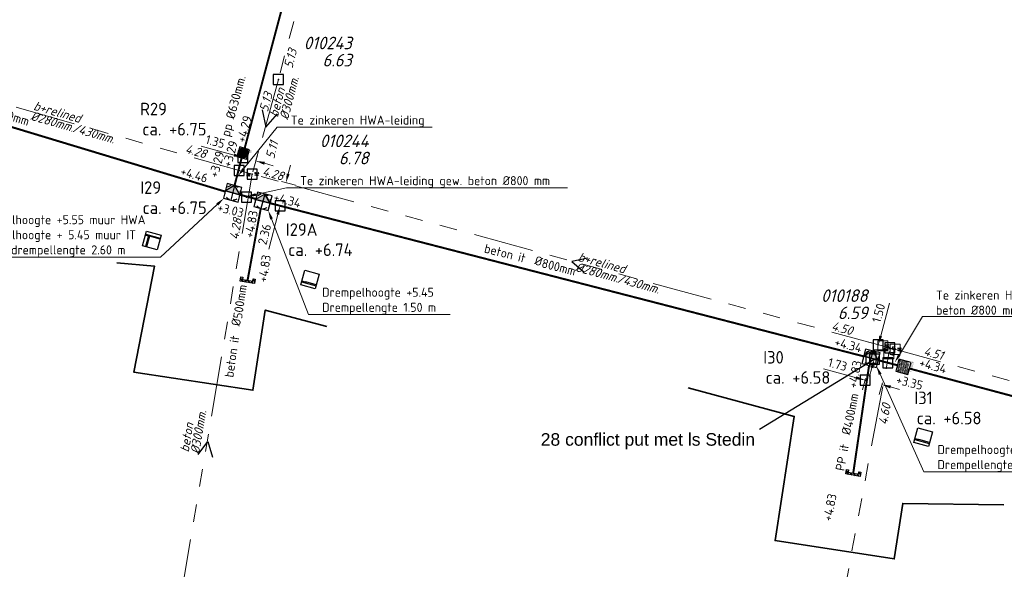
# Model space of a CAD drawing. Header units: metres. Extents: x 151924 to 154502, y 462248 to 463878.
# Tile 12 of 31: x 153355 to 153453, y 463528 to 463583. Entities that reach past the tile are written whole.
import ezdxf
from ezdxf import colors
from ezdxf.entities.mleader import LeaderData, LeaderLine
from ezdxf.enums import TextEntityAlignment as Align
from ezdxf.math import Vec2, Vec3

# ---------------------------------------------------------------- set-up
doc = ezdxf.new("R2010")
doc.units = ezdxf.units.M
doc.header["$PDMODE"] = 64
doc.header["$PDSIZE"] = 1
for name, pattern in [('HIDDENX2', [8, 4, -4]), ('RI-GWA-SO', [18.45, 6, -1.8, 1.75, -1.8, 1.75, -1.8, 1.75, -1.8]), ('RI-HWA_BETON-SO', [11.4, 9, -2.4]), ('RI-HWA_PP-SO', [18.45, 6, -1.8, 1.75, -1.8, 1.75, -1.8, 1.75, -1.8]), ('RI-ITR_BETON-SO', [11.4, 9, -2.4]), ('RI-ITR_PP-SO', [18.45, 6, -1.8, 1.75, -1.8, 1.75, -1.8, 1.75, -1.8])]:
    doc.linetypes.add(name, pattern=pattern)
doc.layers.get('0').update_dxf_attribs({"linetype": 'CONTINUOUS'})
for name, color, linetype, lineweight in [('B-OI-RI-GWA-MATERIAAL-T18', 11, 'CONTINUOUS', 18), ('B-OI-RI-GWA-PUTDEKSELHOOGTE-T25', 11, 'CONTINUOUS', 25), ('B-OI-RI-GWA_BOB-T18', 11, 'CONTINUOUS', 18), ('B-OI-RI-GWA_BOB-T18-INGEMETEN', 200, 'CONTINUOUS', 18), ('B-OI-RI-GWA_DIAMETER-HOOGTE-T18', 11, 'CONTINUOUS', 18), ('B-OI-RI-GWA_DIAMETER-T18', 11, 'CONTINUOUS', 18), ('B-OI-RI-GWA_PUTNUMMER-T25', 11, 'CONTINUOUS', 18), ('B-OI-RI-GWA_RIOOLPUT-S', 11, 'CONTINUOUS', 25), ('B-OI-RI-GWA_TRANSPORTLEIDING_BETON_300-G', 11, 'RI-GWA-SO', 18), ('B-OI-RI-GWA_TRANSPORTLEIDING_BETON_EI_300X450-G', 11, 'RI-GWA-SO', 18), ('B-OI-RI-M', 1, 'CONTINUOUS', 18), ('B-OI-RI-STROOMRICHTING-S', 252, 'CONTINUOUS', 25), ('N-OI-RI-HWA-T18', 1, 'CONTINUOUS', 18), ('N-OI-RI-HWA_DIAMETER-T18', 154, 'CONTINUOUS', 18), ('N-OI-RI-HWA_PUTDEKSELHOOGTE-T25', 154, 'CONTINUOUS', 25), ('N-OI-RI-HWA_PUTNUMMER-T25', 154, 'CONTINUOUS', 18), ('N-OI-RI-HWA_RIOOLLEIDING_BETON_600-G', 154, 'RI-HWA_BETON-SO', 35), ('N-OI-RI-HWA_RIOOLLEIDING_BETON_800-G', 154, 'RI-HWA_BETON-SO', 35), ('N-OI-RI-HWA_RIOOLLEIDING_PP_630-G', 154, 'RI-HWA_PP-SO', 35), ('N-OI-RI-HWA_RIOOLPUT_INSPECTIEPUT_REINIGENDEPUT-S', 154, 'CONTINUOUS', 25), ('N-OI-RI-HWA_STROOMRICHTING-S', 154, 'CONTINUOUS', 25), ('N-OI-RI-ITR_BOB-T18', 136, 'CONTINUOUS', 18), ('N-OI-RI-ITR_PUTDEKSELHOOGTE-T25', 136, 'CONTINUOUS', 25), ('N-OI-RI-ITR_PUTNUMMER-T25', 136, 'CONTINUOUS', 25), ('N-OI-RI-ITR_RIOOLLEIDING_BETON_500-G', 136, 'RI-ITR_BETON-SO', 35), ('N-OI-RI-ITR_RIOOLLEIDING_BETON_800-G', 136, 'RI-ITR_BETON-SO', 35), ('N-OI-RI-ITR_RIOOLLEIDING_PP_400-G', 136, 'RI-ITR_PP-SO', 35), ('N-OI-RI-ITR_RIOOLPUT_INSPECTIEPUT-S', 136, 'CONTINUOUS', 25), ('N-OI-RI-ITR_RIOOLPUT_OVERSTORTPUT-S', 136, 'CONTINUOUS', 25), ('N-OI-RI-ITR_SCHILDMUUR-S', 136, 'CONTINUOUS', 25), ('N-OI-RI-ITR_STROOMRICHTING-S', 136, 'CONTINUOUS', 25), ('N-OI-RI-M', 1, 'CONTINUOUS', 18), ('N-RO-KG-GRENS_WERK-G', 7, 'XX-WERKGRENS', 35)]:
    doc.layers.add(name, color=color, linetype=linetype, lineweight=lineweight)
for name, color, linetype, lineweight, plot in [('CALQUE_PTTOPO_ALT', 1, 'CONTINUOUS', 0, False), ('CALQUE_PTTOPO_MAT', 7, 'CONTINUOUS', 0, False), ('PTTOPO', 7, 'CONTINUOUS', 0, False)]:
    doc.layers.add(name, color=color, linetype=linetype, lineweight=lineweight, plot=plot)
doc.layers.add('opmerkingen nutsgerelateerd', color=190, linetype='CONTINUOUS')
doc.layers.add('VSI-MEETING-18-1-2022', color=7, linetype='CONTINUOUS')
doc.layers.get('0').freeze()
doc.styles.add('ARIAL', font='arial.ttf')
doc.styles.add('NLCS-ISO', font='NLCS-ISO.ttf')
doc.styles.add('NLCS-ISO-M200-T18', font='NLCS-ISO.ttf', dxfattribs={"height": 0.36})
doc.styles.add('NLCS-ISO-M500-T18', font='NLCS-ISO.ttf', dxfattribs={"height": 0.9})
doc.styles.add('NLCS-ISO-M500-T18_CURSIEF', font='NLCS-ISO.ttf', dxfattribs={"oblique": 15, "height": 0.9})
doc.styles.add('NLCS-ISO-M500-T25', font='NLCS-ISO.ttf', dxfattribs={"height": 1.25})
doc.styles.add('NLCS-ISO-M500-T25_CURSIEF', font='NLCS-ISO.ttf', dxfattribs={"oblique": 15, "height": 1.25})
doc.styles.add('Style-STANDARD', font='STANDARD.shx')
doc.linetypes.add('XX-WERKGRENS', pattern='A,0,[137,NLCS.SHX,S=0.1,R=0,X=-1.1,Y=-1.35],-6', length=6)
doc.dimstyles.new('NLCS-M500-T18-PIJL_L2_H2', dxfattribs={"dimscale": 0.5, "dimtxt": 2.5, "dimasz": 1.8, "dimexe": 2, "dimexo": 2, "dimgap": 0.7, "dimtad": 1, "dimzin": 0, "dimdsep": 46, "dimtxsty": 'NLCS-ISO-M500-T18', "dimcen": 0, "dimdle": 2, "dimclrd": 256, "dimclre": 256, "dimclrt": 256, "dimazin": 0, "dimtfac": 1, "dimtdec": 3, "dimtofl": 0, "dimtmove": 0, "dimatfit": 3, "dimfxl": 2, "dimfxlon": 1, "dimtfillclr": 256, "dimtolj": 1, "dimtzin": 0, "dimlwd": -1, "dimlwe": -1, "dimarcsym": 0})

# ---------------------------------------------------------------- blocks, each defined once
blk = doc.blocks.new('N-SRI-PUT_OVERSTORT-SO')
at = {"ltscale": 0.1}
blk.add_hatch(color=256, dxfattribs=at).paths.add_polyline_path([(0, 2), (-2, 0), (2, 0)])
for p, q in [((0, 2), (-2, 0)), ((0, 2), (0, -2)), ((0, 2), (2, 0)), ((2, 0), (-2, 0))]:
    blk.add_line(p, q, dxfattribs=at)
at = {"lineweight": -3, "flags": 128}
blk.add_lwpolyline([(-2, -2), (2, -2), (2, 2), (-2, 2)], close=True, dxfattribs=at)
at = {"ltscale": 0.1, "flags": 128}
blk.add_lwpolyline([(0, 2), (-2, 0), (2, 0)], close=True, dxfattribs=at)
at = {"linetype": 'HIDDENX2', "lineweight": -3, "ltscale": 0.25}
blk.add_circle((0, 0), 2, dxfattribs=at)
blk = doc.blocks.new('*U25')
at = {"ltscale": 0.1, "insert": (2.43, -1.32), "char_height": 1.8, "attachment_point": 3, "style": 'NLCS-ISO'}
blk.add_mtext_dynamic_manual_height_columns('%%C', width=3.1412, gutter_width=1.8, heights=[0], dxfattribs=at)
at = {"ltscale": 0.1, "style": 'NLCS-ISO'}
blk.add_attdef('BOBL', text='', height=1.8, dxfattribs=at).set_placement((-11.15, -3.24), align=Align.BOTTOM_RIGHT)
blk.add_attdef('MAT', text='', height=1.8, rotation=360, dxfattribs=at).set_placement((-1, -3.84), align=Align.BOTTOM_RIGHT)
blk.add_attdef('DIA', text='', height=1.8, rotation=360, dxfattribs=at).set_placement((2.43, -3.84), align=Align.BOTTOM_LEFT)
blk.add_attdef('BOBR', text='', height=1.8, dxfattribs=at).set_placement((10.35, -3.24), align=Align.BOTTOM_LEFT)
blk = doc.blocks.new('*U26')
at = {"ltscale": 0.1, "insert": (2.43, -1.32), "char_height": 1.8, "attachment_point": 3, "style": 'NLCS-ISO'}
blk.add_mtext_dynamic_manual_height_columns('%%C', width=3.1412, gutter_width=1.8, heights=[0], dxfattribs=at)
at = {"ltscale": 0.1, "style": 'NLCS-ISO'}
blk.add_attdef('BOBL', text='', height=1.8, dxfattribs=at).set_placement((-45.45, 0), align=Align.BOTTOM_RIGHT)
blk.add_attdef('MAT', text='', height=1.8, rotation=360, dxfattribs=at).set_placement((-1, -3.84), align=Align.BOTTOM_RIGHT)
blk.add_attdef('DIA', text='', height=1.8, rotation=360, dxfattribs=at).set_placement((2.43, -3.84), align=Align.BOTTOM_LEFT)
blk.add_attdef('BOBR', text='', height=1.8, dxfattribs=at).set_placement((51.85, -3.24), align=Align.BOTTOM_LEFT)
blk = doc.blocks.new('*U27')
at = {"ltscale": 0.1, "insert": (2.43, 1.32), "char_height": 1.8, "attachment_point": 9, "style": 'NLCS-ISO'}
blk.add_mtext_dynamic_manual_height_columns('%%C', width=3.1412, gutter_width=1.8, heights=[0], dxfattribs=at)
at = {"ltscale": 0.1, "style": 'NLCS-ISO'}
for tag, p in [('BOBL', (-47.1, 0)), ('MAT', (-1, 0.6))]:
    blk.add_attdef(tag, text='', height=1.8, dxfattribs=at).set_placement(p, align=Align.BOTTOM_RIGHT)
for tag, p in [('DIA', (2.43, 0.6)), ('BOBR', (62.85, 0))]:
    blk.add_attdef(tag, text='', height=1.8, dxfattribs=at).set_placement(p, align=Align.BOTTOM_LEFT)
blk = doc.blocks.new('*U28')
at = {"ltscale": 0.1, "insert": (2.43, 1.32), "char_height": 1.8, "attachment_point": 9, "style": 'NLCS-ISO'}
blk.add_mtext_dynamic_manual_height_columns('%%C', width=3.1412, gutter_width=1.8, heights=[0], dxfattribs=at)
at = {"ltscale": 0.1, "style": 'NLCS-ISO'}
for tag, p in [('BOBL', (-43.14, 0)), ('MAT', (-1, 0.6))]:
    blk.add_attdef(tag, text='', height=1.8, dxfattribs=at).set_placement(p, align=Align.BOTTOM_RIGHT)
for tag, p in [('DIA', (2.43, 0.6)), ('BOBR', (41.11, 0))]:
    blk.add_attdef(tag, text='', height=1.8, dxfattribs=at).set_placement(p, align=Align.BOTTOM_LEFT)
blk = doc.blocks.new('*U29')
at = {"ltscale": 0.1, "insert": (2.43, 1.32), "char_height": 1.8, "attachment_point": 9, "style": 'NLCS-ISO'}
blk.add_mtext_dynamic_manual_height_columns('%%C', width=3.1412, gutter_width=1.8, heights=[0], dxfattribs=at)
at = {"ltscale": 0.1, "style": 'NLCS-ISO'}
for tag, p in [('MAT', (-1, 0.6)), ('BOBL', (-8.28, -3.24))]:
    blk.add_attdef(tag, text='', height=1.8, dxfattribs=at).set_placement(p, align=Align.BOTTOM_RIGHT)
for tag, p in [('DIA', (2.43, 0.6)), ('BOBR', (10.35, -3.24))]:
    blk.add_attdef(tag, text='', height=1.8, dxfattribs=at).set_placement(p, align=Align.BOTTOM_LEFT)
blk = doc.blocks.new('*U137')
at = {"ltscale": 0.1}
blk.add_hatch(color=256, dxfattribs=at).paths.add_polyline_path([(2.5, 0), (-2.5, -0.83), (-2.5, 0.83)])
at = {"ltscale": 0.1, "flags": 128}
blk.add_lwpolyline([(2.5, 0), (-2.5, -0.83), (-2.5, 0.83)], close=True, dxfattribs=at)
at = {"ltscale": 0.1, "insert": (2.43, 1.32), "char_height": 1.8, "attachment_point": 9, "style": 'NLCS-ISO'}
blk.add_mtext_dynamic_manual_height_columns('%%C', width=3.1412, gutter_width=1.8, heights=[0], dxfattribs=at)
at = {"ltscale": 0.1, "style": 'NLCS-ISO'}
for tag, p in [('BOBL', (-52.31, 0)), ('MAT', (-1, 0.6))]:
    blk.add_attdef(tag, text='', height=1.8, dxfattribs=at).set_placement(p, align=Align.BOTTOM_RIGHT)
for tag, p in [('DIA', (2.43, 0.6)), ('BOBR', (51.41, 0))]:
    blk.add_attdef(tag, text='', height=1.8, dxfattribs=at).set_placement(p, align=Align.BOTTOM_LEFT)
blk.add_attdef('JVA', text='', height=1.8, dxfattribs=at).set_placement((0, -1), align=Align.TOP_CENTER)
blk = doc.blocks.new('SRI-SCHILDMUUR')
for p, q in [((-0.023, 0.725), (-0.246, 0.525)), ((0.007, 0.725), (-0.216, 0.525)), ((0.2, 0.589), (0, 0.41)), ((0.2, 0.562), (0, 0.383)), ((0.2, 0.254), (0, 0.074)), ((0.2, 0.227), (0, 0.048)), ((0.2, -0.418), (-0.143, -0.725)), ((0.2, -0.445), (-0.113, -0.725)), ((0.2, -0.082), (0, -0.261)), ((0.2, -0.109), (0, -0.288))]:
    blk.add_line(p, q)
blk.add_lwpolyline([(-0.246, -0.525), (0, -0.525), (0, 0.525), (-0.246, 0.525), (-0.246, 0.725), (0.2, 0.725), (0.2, -0.725), (-0.246, -0.725)], close=True)
blk = doc.blocks.new('*D67')
at = {"layer": '', "color": 0, "transparency": 16777216}
for p in [(153378.522, 463567.297, 4.276), (153377.939, 463565.006, 4.276), (153381.292, 463564.152)]:
    blk.add_point(p, dxfattribs=at)
at = {"layer": 'N-OI-RI-M', "transparency": 16777216}
for p, q in [((153382.097, 463567.315), (153382.319, 463568.187)), ((153381.445, 463566.552), (153382.844, 463566.196)), ((153380.862, 463564.262), (153382.261, 463563.905)), ((153381.07, 463563.28), (153380.186, 463559.811))]:
    blk.add_line(p, q, dxfattribs=at)
for points in [[(153381.952, 463567.352), (153382.242, 463567.278), (153381.875, 463566.443)], [(153380.924, 463563.317), (153381.215, 463563.243), (153381.292, 463564.152)]]:
    blk.add_solid(points, dxfattribs=at)
at = {"layer": 'N-OI-RI-M', "transparency": 16777216, "insert": (153379.742, 463561.307), "char_height": 0.9, "attachment_point": 5, "rotation": 75.71607, "style": 'NLCS-ISO-M500-T18'}
blk.add_mtext('\\A1;2.36', dxfattribs=at)
blk = doc.blocks.new('*D68')
at = {"layer": '', "color": 0, "transparency": 16777216}
for p in [(153377.572, 463568.966), (153377.215, 463567.651, 4.276), (153378.522, 463567.297, 4.276)]:
    blk.add_point(p, dxfattribs=at)
at = {"layer": 'N-OI-RI-M', "transparency": 16777216}
for p, q in [((153376.704, 463569.202), (153373.423, 463570.093)), ((153377.581, 463568.998), (153377.834, 463569.931)), ((153378.888, 463568.643), (153379.141, 463569.576)), ((153379.748, 463568.375), (153380.616, 463568.139))]:
    blk.add_line(p, q, dxfattribs=at)
for points in [[(153376.743, 463569.346), (153376.664, 463569.057), (153377.572, 463568.966)], [(153379.787, 463568.52), (153379.709, 463568.23), (153378.879, 463568.611)]]:
    blk.add_solid(points, dxfattribs=at)
at = {"layer": 'N-OI-RI-M', "transparency": 16777216, "insert": (153374.839, 463570.537), "char_height": 0.9, "attachment_point": 5, "rotation": 344.8054, "style": 'NLCS-ISO-M500-T18'}
blk.add_mtext('\\A1;1.35', dxfattribs=at)
blk = doc.blocks.new('*D69')
at = {"layer": '', "color": 0, "transparency": 16777216}
for p in [(153440.877, 463550.315), (153440.877, 463550.314, 4.504), (153440.484, 463548.872, 4.504)]:
    blk.add_point(p, dxfattribs=at)
at = {"layer": 'N-OI-RI-M', "transparency": 16777216}
for p, q in [((153441.114, 463551.183), (153442.008, 463554.463)), ((153440.331, 463550.464), (153439.912, 463550.578)), ((153439.937, 463549.021), (153439.519, 463549.135)), ((153440.247, 463548.004), (153440.01, 463547.135))]:
    blk.add_line(p, q, dxfattribs=at)
for points in [[(153440.969, 463551.222), (153441.259, 463551.143), (153440.877, 463550.315)], [(153440.102, 463548.043), (153440.391, 463547.964), (153440.483, 463548.872)]]:
    blk.add_solid(points, dxfattribs=at)
at = {"layer": 'N-OI-RI-M', "transparency": 16777216, "insert": (153440.908, 463553.468), "char_height": 0.9, "attachment_point": 5, "rotation": 74.74463, "style": 'NLCS-ISO-M500-T18'}
blk.add_mtext('\\A1;1.50', dxfattribs=at)
blk = doc.blocks.new('PTTOPO')
at = {"layer": 'PTTOPO'}
blk.add_point((0, 0), dxfattribs=at)
at = {"layer": 'CALQUE_PTTOPO_ALT', "style": 'Style-STANDARD', "width": 0.8}
blk.add_attdef('ALT', text='', height=0.1, dxfattribs=at).set_placement((0.25, -0.1), align=Align.MIDDLE_LEFT)
at = {"layer": 'CALQUE_PTTOPO_MAT', "style": 'Style-STANDARD', "width": 0.8}
blk.add_attdef('MAT', text='', height=0.1, dxfattribs=at).set_placement((0.25, 0.1), align=Align.MIDDLE_LEFT)
blk = doc.blocks.new('N-SRI-PUT_HWA_1X1')
h = blk.add_hatch(color=256)
h.dxf.hatch_style = 1
h.paths.add_polyline_path([(-0.5, 0, 1), (0.5, 0, 1)])
at = {"lineweight": -3, "flags": 128}
blk.add_lwpolyline([(-0.5, -0.5), (0.5, -0.5), (0.5, 0.5), (-0.5, 0.5)], close=True, dxfattribs=at)
at = {"lineweight": -3}
blk.add_circle((0, 0), 0.5, dxfattribs=at)
at = {"insert": (0.599, 0.205), "char_height": 0.18, "attachment_point": 1, "rotation": 90, "style": 'NLCS-ISO-M200-T18'}
blk.add_mtext_dynamic_manual_height_columns('1x1', width=0.15881, gutter_width=0.9, heights=[0], dxfattribs=at)
blk = doc.blocks.new('N-SRI-PUT_ITR_1.25X1.25')
at = {"ltscale": 0.1}
h = blk.add_hatch(dxfattribs=at)
h.set_pattern_fill('DOTS', color=256, scale=0.075, style=0)
h.set_pattern_definition([(0, (-0.40003, -0.40001), (0.059531, 0.1190625), [0, -0.1190625])])
h.paths.add_polyline_path([(0.625, -0.625), (0.625, 0.625), (-0.625, 0.625), (-0.625, -0.625)])
at = {"lineweight": -3, "flags": 128}
blk.add_lwpolyline([(0.625, -0.625), (0.625, 0.625), (-0.625, 0.625), (-0.625, -0.625)], close=True, dxfattribs=at)
at = {"insert": (0.71, -0.275), "char_height": 0.18, "attachment_point": 1, "rotation": 90, "style": 'NLCS-ISO-M200-T18'}
blk.add_mtext_dynamic_manual_height_columns('1.25x1.25', width=0.15881, gutter_width=0.9, heights=[0], dxfattribs=at)
blk = doc.blocks.new('*D183')
at = {"layer": '', "color": 0, "transparency": 16777216}
for p in [(153440.149, 463548.967, 4.499), (153441.82, 463548.519, 4.504), (153439.564, 463546.785)]:
    blk.add_point(p, dxfattribs=at)
at = {"layer": 'B-OI-RI-M', "transparency": 16777216}
for p, q in [((153438.695, 463547.018), (153435.411, 463547.899)), ((153439.609, 463546.952), (153439.305, 463545.819)), ((153441.28, 463546.504), (153440.976, 463545.371)), ((153442.104, 463546.104), (153442.973, 463545.871))]:
    blk.add_line(p, q, dxfattribs=at)
for points in [[(153438.734, 463547.163), (153438.656, 463546.873), (153439.564, 463546.785)], [(153442.143, 463546.249), (153442.065, 463545.959), (153441.235, 463546.337)]]:
    blk.add_solid(points, dxfattribs=at)
at = {"layer": 'B-OI-RI-M', "transparency": 16777216, "insert": (153436.826, 463548.348), "char_height": 0.9, "attachment_point": 5, "rotation": 344.9856, "style": 'NLCS-ISO-M500-T18'}
blk.add_mtext('\\A1;1.73', dxfattribs=at)

msp = doc.modelspace()

# ---------------------------------------------------------------- linework, layer by layer
at = {"layer": 'B-OI-RI-GWA_RIOOLPUT-S', "linetype": 'Continuous'}
for p in [(153381.12, 463576.72), (153378.522, 463567.297, 4.276), (153442.035, 463549.999, 4.504)]:
    msp.add_point(p, dxfattribs=at)
at = {"layer": 'B-OI-RI-GWA_TRANSPORTLEIDING_BETON_300-G'}
for p, q in [((153394.119, 463625.707, 6), (153381.12, 463576.72)), ((153381.12, 463576.72), (153378.522, 463567.297, 4.276)), ((153378.522, 463567.297, 4.276), (153369.54, 463514.09)), ((153430.04, 463485.85), (153442.035, 463549.999, 4.504))]:
    msp.add_line(p, q, dxfattribs=at)
at = {"layer": 'B-OI-RI-GWA_TRANSPORTLEIDING_BETON_EI_300X450-G'}
for p, q in [((153378.522, 463567.297, 4.276), (153326.402, 463582.039, 4.092)), ((153442.035, 463549.999, 4.504), (153378.522, 463567.297, 4.276)), ((153464.86, 463543.76), (153442.035, 463549.999, 4.504))]:
    msp.add_line(p, q, dxfattribs=at)
at = {"layer": 'B-OI-RI-STROOMRICHTING-S'}
for points in [[(153379.52, 463573.69), (153379.88, 463571.98), (153381.03, 463573.3)], [(153411.94, 463558.93), (153410.36, 463558.61), (153411.57, 463557.54)], [(153373.14, 463539.37), (153374.09, 463540.67), (153374.56, 463539.13)]]:
    msp.add_lwpolyline(points, dxfattribs=at)
at = {"layer": 'N-OI-RI-HWA_RIOOLLEIDING_BETON_600-G', "const_width": 0.2, "flags": 128}
msp.add_lwpolyline([(153377.745, 463569.804), (153392.968, 463626.855)], dxfattribs=at)
at = {"layer": 'N-OI-RI-HWA_RIOOLLEIDING_BETON_600-G', "const_width": 0.2, "elevation": 4.276, "flags": 128}
msp.add_lwpolyline([(153377.294, 463565.247), (153378.862, 463564.829)], dxfattribs=at)
at = {"layer": 'N-OI-RI-HWA_RIOOLLEIDING_BETON_800-G', "const_width": 0.2, "elevation": 4.504, "flags": 128}
msp.add_lwpolyline([(153440.869, 463548.767), (153442.771, 463548.271)], dxfattribs=at)
at = {"layer": 'N-OI-RI-HWA_RIOOLLEIDING_PP_630-G', "const_width": 0.2, "elevation": 4.276, "flags": 128}
msp.add_lwpolyline([(153376.761, 463566.164), (153377.466, 463568.921)], dxfattribs=at)
at = {"layer": 'N-OI-RI-ITR_RIOOLLEIDING_BETON_500-G', "const_width": 0.2, "elevation": 4.02, "flags": 128}
msp.add_lwpolyline([(153379.366, 463563.871), (153378.054, 463556.719)], dxfattribs=at)
at = {"layer": 'N-OI-RI-ITR_RIOOLLEIDING_BETON_800-G', "const_width": 0.2, "flags": 128}
for points in [[(153328.099, 463579.983), (153375.825, 463565.559)], [(153380.305, 463564.401), (153380.305, 463564.401), (153439.423, 463549.154)]]:
    msp.add_lwpolyline(points, dxfattribs=at)
at = {"layer": 'N-OI-RI-ITR_RIOOLLEIDING_PP_400-G', "const_width": 0.2, "flags": 128}
for points in [[(153439.957, 463548.242), (153438.379, 463537.518)], [(153443.977, 463547.941), (153486.335, 463536.623), (153498.383, 463533.264)]]:
    msp.add_lwpolyline(points, dxfattribs=at)
at = {"layer": 'N-OI-RI-ITR_RIOOLPUT_OVERSTORTPUT-S', "flags": 128}
for points in [[(153367.601, 463560.16), (153367.995, 463561.607), (153369.443, 463561.213), (153369.049, 463559.766)], [(153383.351, 463556.279), (153383.744, 463557.727), (153385.192, 463557.333), (153384.798, 463555.885)], [(153444.431, 463540.59), (153444.825, 463542.037), (153446.272, 463541.643), (153445.878, 463540.196)]]:
    msp.add_lwpolyline(points, close=True, dxfattribs=at)
for points in [[(153367.89, 463561.221), (153368.18, 463561.142), (153367.891, 463560.081)], [(153367.916, 463561.318), (153369.364, 463560.924)], [(153369.338, 463560.827), (153368.276, 463561.116), (153367.987, 463560.055)], [(153383.429, 463556.569), (153384.877, 463556.175)], [(153383.456, 463556.665), (153383.745, 463556.586), (153383.842, 463556.56)], [(153384.903, 463556.271), (153383.842, 463556.56), (153383.842, 463556.56)], [(153444.51, 463540.879), (153445.957, 463540.486)], [(153444.536, 463540.976), (153444.825, 463540.897), (153444.922, 463540.871)], [(153445.983, 463540.582), (153444.922, 463540.871), (153444.922, 463540.871)]]:
    msp.add_lwpolyline(points, dxfattribs=at)
at = {"layer": 'N-RO-KG-GRENS_WERK-G', "flags": 128}
for points in [[(153385.95, 463552.113), (153379.813, 463553.763), (153378.585, 463545.772), (153366.724, 463547.594), (153368.795, 463558.131), (153365.048, 463558.464)], [(153421.946, 463546.019), (153432.5, 463543.177), (153430.599, 463530.807), (153442.46, 463528.984), (153443.308, 463534.505), (153453.384, 463534.381)]]:
    msp.add_lwpolyline(points, dxfattribs=at)
at = {"layer": 'opmerkingen nutsgerelateerd', "elevation": 4.504, "flags": 128}
msp.add_lwpolyline([(153440.474, 463548.835), (153429.051, 463541.881)], dxfattribs=at)

# ---------------------------------------------------------------- block references
at = {"layer": 'N-OI-RI-HWA_RIOOLPUT_INSPECTIEPUT_REINIGENDEPUT-S', "rotation": 343.199357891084}
msp.add_blockref('N-SRI-PUT_HWA_1X1', (153377.611, 463569.399, 3.713), dxfattribs=at)
at = {"layer": 'N-OI-RI-HWA_STROOMRICHTING-S', "xscale": 0.4999999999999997, "yscale": 0.4999999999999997, "zscale": 0.4999999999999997, "rotation": 75.18729464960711}
msp.add_blockref('*U137', (153385.457, 463598.195), dxfattribs=at).add_auto_attribs({'MAT': 'beton', 'DIA': '600mm', 'BOBL': '+4.29', 'BOBR': '+4.00'})
at = {"layer": 'N-OI-RI-ITR_RIOOLPUT_INSPECTIEPUT-S', "rotation": 344.7273880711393}
msp.add_blockref('N-SRI-PUT_ITR_1.25X1.25', (153443.374, 463548.106, 4.51), dxfattribs=at)
at = {"layer": 'N-OI-RI-ITR_RIOOLPUT_OVERSTORTPUT-S', "xscale": 0.375, "yscale": 0.375, "zscale": 0.375, "rotation": 345.1449312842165}
for p in [(153376.569, 463565.439, 4.276), (153379.58, 463564.593), (153440.149, 463548.967, 4.499)]:
    msp.add_blockref('N-SRI-PUT_OVERSTORT-SO', p, dxfattribs=at)
at = {"layer": 'N-OI-RI-ITR_SCHILDMUUR-S'}
for p, rotation in [((153378.054, 463556.719, 4.02), 260.3065461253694), ((153438.379, 463537.518), 259.3566079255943)]:
    msp.add_blockref('SRI-SCHILDMUUR', p, dxfattribs=dict(at, rotation=rotation))
at = {"layer": 'N-OI-RI-ITR_STROOMRICHTING-S'}
for name, p, xscale, yscale, zscale, rotation, values in [('*U28', (153351.538, 463572.896), 0.5, 0.5, 0.5, 343.1993578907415, {'MAT': 'beton it', 'DIA': '800mm', 'BOBL': '+4.46', 'BOBR': '+4.46'}), ('*U27', (153405.954, 463557.786), 0.4999999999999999, 0.4999999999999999, 0.4999999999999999, 345.5385425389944, {'MAT': 'beton it', 'DIA': '800mm', 'BOBL': '+4.34', 'BOBR': '+4.34'}), ('*U25', (153436.445, 463541.113), 0.4999999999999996, 0.4999999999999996, 0.4999999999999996, 79.35660792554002, {'MAT': 'PP it', 'DIA': '400mm', 'BOBL': '+4.83', 'BOBR': '+4.83'}), ('*U26', (153469.384, 463541.221), 0.5, 0.5, 0.5, 344.8246746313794, {'MAT': 'beton it', 'DIA': '800mm', 'BOBL': '+4.34', 'BOBR': '+4.34'})]:
    msp.add_blockref(name, p, dxfattribs=dict(at, xscale=xscale, yscale=yscale, zscale=zscale, rotation=rotation)).add_auto_attribs(values)
ref = msp.add_blockref('*U29', (153377.883, 463551.563, 4.02), dxfattribs=dict(at, xscale=0.4999999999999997, yscale=0.4999999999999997, zscale=0.4999999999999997, rotation=81.52270436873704))
ref.add_attrib('MAT', 'beton it', dxfattribs={"layer": '0', "ltscale": 0.1, "height": 0.9, "rotation": 81.5227, "style": 'NLCS-ISO'}).set_placement((153377.513, 463551.113, 4.02), align=Align.BOTTOM_RIGHT)
ref.add_attrib('DIA', '500mm', dxfattribs={"layer": '0', "ltscale": 0.1, "height": 0.9, "rotation": 81.5227, "style": 'NLCS-ISO'}).set_placement((153377.765, 463552.807, 4.02), align=Align.BOTTOM_LEFT)
ref.add_attrib('BOBR', '+4.83', dxfattribs={"layer": '0', "ltscale": 0.1, "height": 0.9, "rotation": 81.5227, "style": 'NLCS-ISO'}).set_placement((153380.249, 463556.444, 4.02), align=Align.BOTTOM_LEFT)
at = {"layer": 'PTTOPO'}
ref = msp.add_blockref('PTTOPO', (153378.522, 463567.297, 4.276), dxfattribs=at)
ref.add_attrib('ALT', '6.775', dxfattribs={"layer": 'CALQUE_PTTOPO_ALT', "height": 0.1, "style": 'Style-STANDARD', "width": 0.8}).set_placement((153377.955, 463567.156, 4.276), align=Align.MIDDLE_LEFT)
ref.add_attrib('MAT', 'Put-1', dxfattribs={"layer": 'CALQUE_PTTOPO_MAT', "height": 0.1, "style": 'Style-STANDARD', "width": 0.8}).set_placement((153377.97, 463567.317, 4.276), align=Align.MIDDLE_LEFT)
msp.add_blockref('PTTOPO', (153378.522, 463567.297, 4.276), dxfattribs=at).add_auto_attribs({'ALT': '4.276', 'MAT': 'Bob-3'})
ref = msp.add_blockref('PTTOPO', (153442.035, 463549.999, 4.504), dxfattribs=at)
ref.add_attrib('ALT', '4.504', dxfattribs={"layer": 'CALQUE_PTTOPO_ALT', "height": 0.1, "style": 'Style-STANDARD', "width": 0.8}).set_placement((153441.424, 463549.738, 4.504), align=Align.MIDDLE_LEFT)
ref.add_attrib('MAT', 'Bob-2', dxfattribs={"layer": 'CALQUE_PTTOPO_MAT', "height": 0.1, "style": 'Style-STANDARD', "width": 0.8}).set_placement((153441.442, 463549.877, 4.504), align=Align.MIDDLE_LEFT)
at = {"layer": 'VSI-MEETING-18-1-2022'}
for p, values in [((153441.328, 463550.192, 4.502), {'ALT': '4.500', 'MAT': 'bok24'}), ((153442.035, 463549.999, 4.504), {'ALT': '6.594', 'MAT': 'put8'}), ((153442.561, 463549.855, 4.4), {'ALT': '4.510', 'MAT': 'bok25'}), ((153441.925, 463549.411, 4.463), {'ALT': '4.597', 'MAT': 'bok23'})]:
    msp.add_blockref('PTTOPO', p, dxfattribs=at).add_auto_attribs(values)

# ---------------------------------------------------------------- texts
at = {"layer": 'B-OI-RI-GWA-MATERIAAL-T18', "linetype": 'ByBlock', "style": 'NLCS-ISO-M500-T18_CURSIEF', "oblique": 15}
for s, rotation, p in [('beton', 75.32495, (153381.064, 463572.911)), ('b+relined', 344.06335, (153356.665, 463573.718)), ('b+relined', 344.76551, (153410.9, 463558.672)), ('beton', 80.28618, (153372.192, 463539.568))]:
    msp.add_text(s, height=0.9, rotation=rotation, dxfattribs=at).set_placement(p)
at = {"layer": 'B-OI-RI-GWA-PUTDEKSELHOOGTE-T25', "linetype": 'ByBlock', "style": 'NLCS-ISO-M500-T25_CURSIEF', "oblique": 15}
for s, p in [('6.63', (153388.441, 463578.022)), ('6.78', (153390.106, 463568.274)), ('6.59', (153439.813, 463552.864))]:
    msp.add_text(s, height=1.25, dxfattribs=at).set_placement(p, align=Align.RIGHT)
at = {"layer": 'B-OI-RI-GWA_BOB-T18', "linetype": 'ByBlock', "style": 'NLCS-ISO-M500-T18_CURSIEF', "oblique": 15}
msp.add_text('5.13', height=0.9, rotation=75.32495, dxfattribs=at).set_placement((153382.513, 463577.779))
for s, rotation, p in [('5.13', 74.59825, (153380.571, 463575.286)), ('5.11', 75.32495, (153381.14, 463570.438))]:
    msp.add_text(s, height=0.9, rotation=rotation, dxfattribs=at).set_placement(p, align=Align.RIGHT)
at = {"layer": 'B-OI-RI-GWA_BOB-T18-INGEMETEN', "linetype": 'ByBlock', "style": 'NLCS-ISO-M500-T18_CURSIEF', "oblique": 15}
for s, rotation, p in [('4.28', 344.06335, (153371.775, 463569.431)), ('4.28', 80.28618, (153377.135, 463560.726)), ('4.51', 344.76551, (153445.327, 463549.296))]:
    msp.add_text(s, height=0.9, rotation=rotation, dxfattribs=at).set_placement(p)
for s, rotation, p in [('4.28', 344.76551, (153381.518, 463566.636)), ('4.50', 344.74488, (153438.187, 463551.242)), ('4.60', 79.35661, (153442.132, 463544.36, -4.539))]:
    msp.add_text(s, height=0.9, rotation=rotation, dxfattribs=at).set_placement(p, align=Align.RIGHT)
at = {"layer": 'B-OI-RI-GWA_DIAMETER-HOOGTE-T18', "linetype": 'ByBlock', "style": 'NLCS-ISO-M500-T18_CURSIEF', "oblique": 15}
for rotation, p in [(344.06335, (153360.56, 463571.514)), (344.76551, (153414.821, 463556.515))]:
    msp.add_text('/430mm.', height=0.9, rotation=rotation, dxfattribs=at).set_placement(p)
at = {"layer": 'B-OI-RI-GWA_DIAMETER-T18', "linetype": 'ByBlock', "style": 'NLCS-ISO-M500-T18_CURSIEF', "oblique": 15}
for s, rotation, p in [('%%c300mm.', 75.32495, (153382.08, 463572.645)), ('%%c280mm.', 344.06335, (153356.377, 463572.708)), ('%%c280mm.', 344.76551, (153410.624, 463557.658)), ('%%c300mm.', 80.28618, (153373.227, 463539.391))]:
    msp.add_text(s, height=0.9, rotation=rotation, dxfattribs=at).set_placement(p)
at = {"layer": 'B-OI-RI-GWA_PUTNUMMER-T25', "linetype": 'ByBlock', "style": 'NLCS-ISO-M500-T25_CURSIEF', "oblique": 15}
for s, p in [('010243', (153388.441, 463579.731)), ('010244', (153390.106, 463569.983)), ('010188', (153439.813, 463554.573))]:
    msp.add_text(s, height=1.25, dxfattribs=at).set_placement(p, align=Align.RIGHT)
at = {"layer": 'N-OI-RI-HWA_DIAMETER-T18', "style": 'NLCS-ISO-M500-T18'}
msp.add_text('pp %%C630mm.', height=0.9, rotation=74.71626, dxfattribs=at).set_placement((153377.329, 463573.904), align=Align.BOTTOM_CENTER)
at = {"layer": 'N-OI-RI-HWA_PUTDEKSELHOOGTE-T25', "style": 'NLCS-ISO-M500-T25'}
msp.add_text('ca. +6.75', height=1.25, dxfattribs=at).set_placement((153367.575, 463571.147))
at = {"layer": 'N-OI-RI-HWA_PUTNUMMER-T25', "style": 'NLCS-ISO-M500-T25'}
msp.add_text('R29', height=1.25, dxfattribs=at).set_placement((153367.343, 463573.155))
at = {"layer": 'N-OI-RI-HWA_STROOMRICHTING-S', "style": 'NLCS-ISO-M500-T25'}
for s, rotation, p in [('+3.29', 74.71626, (153377.012, 463569.126, 4.276)), ('+3.29', 74.71626, (153375.681, 463568.091, 4.276)), ('+3.03', 346.31022, (153376.196, 463563.024, 4.276))]:
    msp.add_text(s, height=0.9, rotation=rotation, dxfattribs=at).set_placement(p, align=Align.BOTTOM_CENTER)
msp.add_text('+3.35', height=0.9, rotation=346.04435, dxfattribs=at).set_placement((153442.592, 463546.44))
at = {"layer": 'N-OI-RI-ITR_BOB-T18', "style": 'NLCS-ISO-M500-T18'}
msp.add_text('+4.83', height=0.9, rotation=79.97114, dxfattribs=at).set_placement((153379.12, 463562.193, 4.02), align=Align.BOTTOM_CENTER)
at = {"layer": 'N-OI-RI-ITR_PUTDEKSELHOOGTE-T25', "style": 'NLCS-ISO-M500-T25'}
for s, p in [('ca. +6.75', (153367.6, 463563.325)), ('ca. +6.74', (153382.099, 463559.144, 4.276)), ('ca. +6.58', (153429.65, 463546.426)), ('ca. +6.58', (153444.702, 463542.385))]:
    msp.add_text(s, height=1.25, dxfattribs=at).set_placement(p)
at = {"layer": 'N-OI-RI-ITR_PUTNUMMER-T25', "style": 'NLCS-ISO-M500-T25'}
for s, p in [('I29', (153367.367, 463565.333)), ('I29A', (153381.867, 463561.152, 4.276)), ('I30', (153429.417, 463548.434)), ('I31', (153444.469, 463544.393))]:
    msp.add_text(s, height=1.25, dxfattribs=at).set_placement(p)
at = {"layer": 'opmerkingen nutsgerelateerd', "style": 'ARIAL'}
msp.add_text('28 conflict put met ls Stedin', height=1.25, dxfattribs=at).set_placement((153407.253, 463540.259))

# ---------------------------------------------------------------- dimensions: what is measured, and where the dimension line sits
at = {"layer": 'B-OI-RI-M'}
dim = msp.add_aligned_dim(p1=(153441.82, 463548.519, 4.504), p2=(153440.149, 463548.967, 4.499), distance=2.259, dimstyle='NLCS-M500-T18-PIJL_L2_H2', dxfattribs=at)
dim.commit()
dim.dimension.update_dxf_attribs({"geometry": '*D183', "text_midpoint": (153436.826, 463548.348)})
at = {"layer": 'N-OI-RI-M'}
for p1, p2, distance, picture, middle in [((153378.522, 463567.297, 4.276), (153377.215, 463567.651, 4.276), -1.362, '*D68', (153374.839, 463570.537)), ((153378.522, 463567.297, 4.276), (153377.939, 463565.006, 4.276), 3.46, '*D67', (153379.742, 463561.307)), ((153440.484, 463548.8717, 4.5041), (153440.8775, 463550.3145, 4.5041), 0.0005, '*D69', (153440.9077, 463553.4677))]:
    dim = msp.add_aligned_dim(p1=p1, p2=p2, distance=distance, dimstyle='NLCS-M500-T18-PIJL_L2_H2', dxfattribs=at)
    dim.commit()
    dim.dimension.update_dxf_attribs({"geometry": picture, "text_midpoint": middle})

# ---------------------------------------------------------------- leaders
at = {"layer": 'N-OI-RI-HWA-T18'}
ml = msp.add_multileader_mtext('Standard', dxfattribs=at)
ml.set_content('Te zinkeren HWA-leiding', color=256, style='NLCS-ISO-M500-T18')
ml.set_leader_properties(color=256, linetype='ByLayer', lineweight=-1)
ml.build(insert=Vec2(0, 0))
ml.multileader.update_dxf_attribs({"text_left_attachment_type": 5, "text_right_attachment_type": 5, "dogleg_length": 0.9, "arrow_head_size": 0.9})
ctx = ml.context
ctx.base_point, ctx.char_height, ctx.arrow_head_size, ctx.landing_gap_size = Vec3(153381.913, 463571.96), 0.9, 0.9, 0.45
ctx.left_attachment, ctx.right_attachment = 5, 5
notes = []
notes.append((ctx, [(0, (1, 1, 0), (153381.013, 463571.96), (1, 0), 0.9, [(0, [(153377.094, 463567.109)], 0, [])])]))
ctx.mtext.insert, ctx.mtext.flow_direction = Vec3(153382.363, 463573.13), 5
ml = msp.add_multileader_mtext('Standard', dxfattribs=at)
ml.set_content('Te zinkeren HWA-leiding gew. beton %%C800 mm', color=256, style='NLCS-ISO-M500-T18')
ml.set_leader_properties(color=256, linetype='ByLayer', lineweight=-1)
ml.build(insert=Vec2(0, 0))
ml.multileader.update_dxf_attribs({"text_left_attachment_type": 5, "text_right_attachment_type": 5, "dogleg_length": 0.9, "arrow_head_size": 0.9})
ctx = ml.context
ctx.base_point, ctx.char_height, ctx.arrow_head_size, ctx.landing_gap_size, ctx.plane_origin = Vec3(153382.843, 463565.927, 4.276), 0.9, 0.9, 0.45, Vec3(0.889, -2.042, 4.276)
ctx.left_attachment, ctx.right_attachment = 5, 5
notes.append((ctx, [(0, (1, 1, 0), (153381.943, 463565.927, 4.276), (1, 0), 0.9, [(0, [(153377.982, 463565.067, 4.276)], 0, [])])]))
ctx.mtext.insert, ctx.mtext.flow_direction = Vec3(153383.293, 463567.097, 4.276), 5
ml = msp.add_multileader_mtext('Standard', dxfattribs=at)
ml.set_content('Drempelhoogte +5.55 muur HWA\\PDrempelhoogte + 5.45 muur IT\\PTotale drempellengte 2.60 m', color=256, style='NLCS-ISO-M500-T18')
ml.set_leader_properties(color=256, linetype='ByLayer', lineweight=-1)
ml.build(insert=Vec2(0, 0))
ml.multileader.update_dxf_attribs({"text_left_attachment_type": 5, "text_right_attachment_type": 5, "dogleg_length": 0.9, "arrow_head_size": 0.9})
ctx = ml.context
ctx.base_point, ctx.char_height, ctx.arrow_head_size, ctx.landing_gap_size, ctx.plane_origin = Vec3(153350.209, 463559.04), 0.9, 0.9, 0.45, Vec3(158.805, 927449.225)
ctx.left_attachment, ctx.right_attachment = 5, 5
notes.append((ctx, [(1, (1, 1, 0), (153369.379, 463559.04), (-1, 0), 0.9, [(0, [(153375.7, 463564.894)], 0, [])])]))
ctx.mtext.insert, ctx.mtext.flow_direction = Vec3(153350.659, 463563.21), 5
ml = msp.add_multileader_mtext('Standard', dxfattribs=at)
ml.set_content('Drempelhoogte +5.45\\PDrempellengte 1.50 m', color=256, style='NLCS-ISO-M500-T18')
ml.set_leader_properties(color=256, linetype='ByLayer', lineweight=-1)
ml.build(insert=Vec2(0, 0))
ml.multileader.update_dxf_attribs({"text_left_attachment_type": 5, "text_right_attachment_type": 5, "dogleg_length": 0.9, "arrow_head_size": 0.9})
ctx = ml.context
ctx.base_point, ctx.char_height, ctx.arrow_head_size, ctx.landing_gap_size, ctx.plane_origin = Vec3(153385.034, 463553.316), 0.9, 0.9, 0.45, Vec3(193.631, 927443.501)
ctx.left_attachment, ctx.right_attachment = 5, 5
notes.append((ctx, [(0, (1, 1, 0), (153384.134, 463553.316), (1, 0), 0.9, [(0, [(153380.112, 463563.676)], 0, [])])]))
ctx.mtext.insert, ctx.mtext.flow_direction = Vec3(153385.484, 463555.986), 5
ml = msp.add_multileader_mtext('Standard', dxfattribs=at)
ml.set_content('Te zinkeren HWA-leiding gew. \\Pbeton %%C800 mm ', color=256, style='NLCS-ISO-M500-T18')
ml.set_leader_properties(color=256, linetype='ByLayer', lineweight=-1)
ml.build(insert=Vec2(0, 0))
ml.multileader.update_dxf_attribs({"text_left_attachment_type": 5, "text_right_attachment_type": 5, "dogleg_length": 0.9, "arrow_head_size": 0.9})
ctx = ml.context
ctx.base_point, ctx.char_height, ctx.arrow_head_size, ctx.landing_gap_size, ctx.plane_origin = Vec3(153446.175, 463553.126, 4.504), 0.9, 0.9, 0.45, Vec3(-58.298, 15.688, 4.504)
ctx.left_attachment, ctx.right_attachment = 5, 5
notes.append((ctx, [(0, (1, 1, 0), (153445.275, 463553.126, 4.504), (1, 0), 0.9, [(0, [(153442.513, 463548.544, 4.504)], 0, [])])]))
ctx.mtext.insert, ctx.mtext.flow_direction = Vec3(153446.625, 463555.706, 4.504), 5
ml = msp.add_multileader_mtext('Standard', dxfattribs=at)
ml.set_content('Drempelhoogte +5.25\\PDrempellengte 1.50 m', color=256, style='NLCS-ISO-M500-T18')
ml.set_leader_properties(color=256, linetype='ByLayer', lineweight=-1)
ml.build(insert=Vec2(0, 0))
ml.multileader.update_dxf_attribs({"text_left_attachment_type": 5, "text_right_attachment_type": 5, "dogleg_length": 0.9, "arrow_head_size": 0.9})
ctx = ml.context
ctx.base_point, ctx.char_height, ctx.arrow_head_size, ctx.landing_gap_size, ctx.plane_origin = Vec3(153446.322, 463537.657, 0.223), 0.9, 0.9, 0.45, Vec3(222.289, 927432.778, 0.223)
ctx.left_attachment, ctx.right_attachment = 5, 5
notes.append((ctx, [(0, (1, 1, 0), (153445.422, 463537.657, 0.223), (1, 0), 0.9, [(0, [(153440.695, 463548.19, 0.223)], 0, [])])]))
ctx.mtext.insert, ctx.mtext.flow_direction = Vec3(153446.772, 463540.327, 0.223), 5
for ctx, leaders in notes:
    for number, flags, end, landing, length, lines in leaders:
        leader = LeaderData()
        leader.index, (leader.has_last_leader_line, leader.has_dogleg_vector, leader.attachment_direction) = number, flags
        leader.last_leader_point, leader.dogleg_vector, leader.dogleg_length = Vec3(end), Vec3(landing), length
        for number, points, colour, breaks in lines:
            line = LeaderLine()
            line.index, line.vertices, line.color, line.breaks = number, Vec3.list(points), colors.encode_raw_color(colour), breaks
            leader.lines.append(line)
        ctx.leaders.append(leader)

doc.saveas('drawing.dxf')
